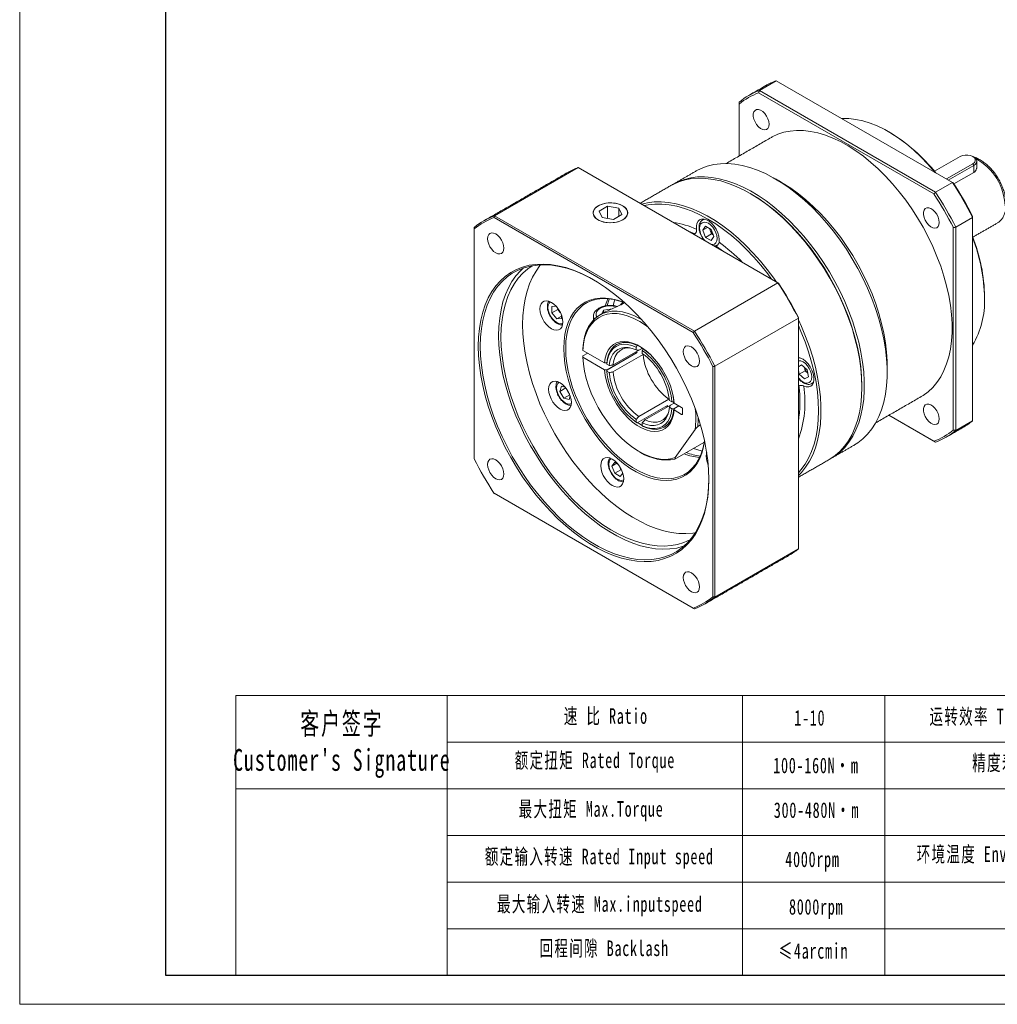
# Model space of a CAD drawing. Header units: millimetres. Extents: x -94 to 625, y -108 to 400.
# Tile 1 of 4: x -94 to 193, y -108 to 181. Entities that reach past the tile are written whole.
import ezdxf

# ---------------------------------------------------------------- set-up
doc = ezdxf.new("R2010")
doc.units = ezdxf.units.MM
doc.header["$LTSCALE"] = 10
doc.layers.get('0').update_dxf_attribs({"lineweight": 18})
doc.layers.add('7标注层', color=4, linetype='Continuous', lineweight=18)
doc.layers.add('图框_外框线', color=7, linetype='Continuous', lineweight=18)
doc.styles.add('标准', font='txt', dxfattribs={"width": 0.667})

msp = doc.modelspace()

# ---------------------------------------------------------------- linework, layer by layer
at = {"color": 7, "linetype": 'Continuous', "lineweight": 15}
for p, q in [((123.28, 160.3), (128.23, 163.16)), ((179.98, 133.28), (128.23, 163.16)), ((174.55, 129.88), (123.05, 159.61)), ((123.28, 160.3), (175.03, 130.42)), ((117.33, 156.86), (117.33, 156.31)), ((117.33, 156.31), (117.33, 141.05)), ((182.31, 140.91), (174.75, 136.54)), ((187.15, 139.52), (187.15, 137.38)), ((70, 137.66), (45.47, 123.5)), ((128.74, 103.75), (70, 137.66)), ((178.22, 134.3), (185.99, 138.78)), ((186.27, 138.29), (178.78, 133.97)), ((186.27, 136.24), (180.4, 132.85)), ((185.99, 138.78), (186.27, 138.29)), ((186.27, 138.29), (186.27, 136.24)), ((179.98, 133.28), (175.03, 130.42)), ((78.6, 126.27), (76.16, 124.86)), ((76.16, 124.86), (77.05, 122.92)), ((81.95, 125.75), (78.6, 126.27)), ((78.6, 122.68), (78.6, 126.27)), ((82.85, 123.82), (81.95, 125.75)), ((81.95, 123.3), (81.95, 125.75)), ((103.82, 89.16), (45.29, 122.95)), ((45.47, 123.5), (104.2, 89.59)), ((77.05, 122.92), (80.4, 122.41)), ((80.4, 122.41), (82.85, 123.82)), ((180.97, 120.13), (185.92, 122.98)), ((185.92, 123.25), (185.92, 122.98)), ((185.92, 63.23), (185.92, 122.98)), ((39.48, 120.04), (39.48, 119.59)), ((39.48, 119.59), (39.48, 52)), ((104.31, 118.18), (102.41, 118.95)), ((106.65, 119.24), (107.46, 120.4)), ((108.06, 120.06), (106.65, 119.24)), ((107.46, 117.13), (106.65, 119.24)), ((107.46, 120.4), (109.1, 119.46)), ((108.82, 119.21), (108.62, 119.73)), ((109.23, 118.15), (108.82, 119.21)), ((109.1, 119.46), (109.91, 117.35)), ((180.26, 60.51), (180.26, 119.98)), ((180.97, 120.13), (180.97, 60.37)), ((104.03, 118.02), (104.31, 118.18)), ((109.23, 118.15), (107.46, 117.13)), ((109.1, 116.19), (107.46, 117.13)), ((109.91, 117.35), (109.1, 116.19)), ((109.71, 117.88), (109.23, 118.15)), ((110.55, 114.58), (110.27, 114.41)), ((112.46, 113.15), (110.55, 114.58)), ((128.74, 103.75), (104.2, 89.59)), ((189.46, 99.64), (189.46, 99.23)), ((62.3, 96.8), (63.51, 96.91)), ((62.3, 94.91), (62.3, 96.8)), ((64.06, 95.93), (62.3, 94.91)), ((64.06, 95.93), (64.06, 96.23)), ((64.77, 95.05), (64.06, 95.93)), ((76.97, 94.65), (77.46, 95.71)), ((77.46, 95.71), (80.01, 96.11)), ((77.46, 94.91), (77.46, 95.71)), ((83.39, 97.99), (83.39, 97.75)), ((63.71, 93.15), (62.3, 94.91)), ((65.12, 93.97), (63.71, 93.15)), ((65.12, 93.28), (63.71, 93.15)), ((64.78, 95.04), (64.77, 95.05)), ((65.12, 94.24), (65.12, 93.28)), ((74.5, 93.92), (74.5, 92.84)), ((134.73, 93.38), (110.19, 79.22)), ((134.73, 93.59), (134.73, 93.38)), ((134.73, 25.56), (134.73, 93.38)), ((80.25, 79.61), (88.88, 84.59)), ((87.1, 84.87), (87.1, 84.04)), ((87.39, 85.37), (87.46, 85.41)), ((88.88, 84.59), (87.81, 83.97)), ((88.74, 84.51), (89.12, 84.29)), ((89.19, 84.37), (89.15, 84.35)), ((77.77, 80.22), (71.39, 83.91)), ((71.39, 82.27), (72.81, 83.09)), ((71.39, 81.87), (77.77, 78.18)), ((78.41, 78.14), (87.32, 83.28)), ((78.48, 78.18), (86.97, 83.08)), ((89.09, 82.67), (80.25, 77.57)), ((86.96, 83.49), (87, 83.1)), ((87.32, 83.28), (86.97, 83.49)), ((88.87, 83.02), (88.87, 83.85)), ((89.18, 82.8), (89.02, 82.71)), ((89.02, 82.71), (89.09, 82.67)), ((79.14, 79.44), (78.41, 79.86)), ((109.62, 11.51), (109.62, 79.1)), ((110.19, 79.22), (110.19, 11.39)), ((134.73, 79.08), (135.69, 79.63)), ((135.69, 79.63), (134.73, 79.08)), ((135.69, 79.63), (137.27, 78.23)), ((136.73, 77.92), (136.53, 78.89)), ((137.27, 78.23), (137.69, 76.17)), ((160.82, 79.43), (160.82, 77.39)), ((78.41, 77.81), (79.14, 77.39)), ((134.96, 76.9), (134.73, 78.03)), ((136.73, 77.92), (134.96, 76.9)), ((136.54, 75.5), (134.96, 76.9)), ((137.69, 76.17), (136.54, 75.5)), ((137.47, 77.26), (136.73, 77.92)), ((64.66, 71.85), (65.08, 73.43)), ((66.41, 72.86), (64.66, 71.85)), ((65.08, 73.43), (66.18, 73.14)), ((67, 71.87), (66.51, 72.73)), ((134.88, 73.45), (134.73, 73.36)), ((153.39, 73.51), (153.39, 73.1)), ((65.81, 69.85), (64.66, 71.85)), ((67.56, 70.86), (65.81, 69.85)), ((67.39, 69.43), (65.81, 69.85)), ((67.5, 71.02), (67, 71.87)), ((67.69, 70.53), (67.39, 69.43)), ((87.81, 64.48), (96.65, 69.58)), ((96.65, 69.5), (96.8, 69.59)), ((96.65, 69.58), (96.65, 69.5)), ((96.3, 67.74), (87.39, 62.59)), ((97.13, 67.82), (89.58, 63.46)), ((95.97, 67.55), (96.3, 67.33)), ((96.3, 67.34), (96.3, 67.74)), ((97.56, 68.8), (96.84, 69.22)), ((96.84, 67.18), (97.56, 66.76)), ((97.13, 67.82), (98.2, 68.44)), ((98.06, 68.8), (98.06, 68.36)), ((98.13, 68.8), (98.17, 68.82)), ((99.61, 67.61), (98.13, 66.76)), ((100.43, 67.14), (98.2, 68.43)), ((99.61, 67.61), (98.2, 66.8)), ((100.71, 65.26), (100.71, 66.65)), ((98.2, 66.39), (100.43, 65.1)), ((100.71, 65.26), (100.43, 65.1)), ((161.33, 64.84), (174.55, 57.21)), ((175.03, 56.93), (161.33, 64.84)), ((87.1, 63.6), (87.1, 62.76)), ((88.87, 61.74), (88.87, 62.58)), ((105.2, 61.58), (105.97, 62.02)), ((185.92, 63.23), (180.97, 60.37)), ((98.54, 52.39), (104.38, 60.7)), ((98.42, 51.93), (106.91, 56.82)), ((79.95, 49.91), (80.77, 51.07)), ((81.37, 50.73), (79.95, 49.91)), ((80.77, 47.81), (79.95, 49.91)), ((80.77, 51.07), (81.6, 50.59)), ((82.13, 49.88), (82.12, 49.9)), ((82.54, 48.83), (82.13, 49.88)), ((82.54, 48.83), (80.77, 47.81)), ((82.4, 46.86), (80.77, 47.81)), ((83.1, 47.86), (82.4, 46.86)), ((82.79, 48.68), (82.54, 48.83)), ((45.29, 41.95), (103.82, 8.16)), ((104.2, 7.93), (45.47, 41.84)), ((134.73, 25.56), (110.19, 11.39))]:
    msp.add_line(p, q, dxfattribs=at)
for p, q in [((31.49, -17.51), (31.49, -99.75)), ((118.3, -17.51), (118.3, -99.75))]:
    msp.add_line(p, q)
for points in [[(126.13, 150.37), (126.04, 151.14), (125.79, 151.96), (125.39, 152.76), (124.87, 153.49), (124.27, 154.08), (123.64, 154.49), (123.02, 154.7), (122.45, 154.69), (121.99, 154.46), (121.66, 154.02), (121.49, 153.41), (121.49, 152.68), (121.66, 151.88), (121.99, 151.06), (122.45, 150.29), (123.02, 149.63), (123.64, 149.12), (124.27, 148.8), (124.87, 148.7), (125.39, 148.82), (125.79, 149.16), (126.04, 149.69), (126.13, 150.37)], [(174.86, 136.23), (174.68, 136.45), (172.74, 138.68), (170.73, 140.78), (168.67, 142.72), (166.56, 144.51), (164.42, 146.13), (162.26, 147.57), (160.09, 148.82), (157.93, 149.87), (155.79, 150.73), (153.68, 151.38), (151.61, 151.81), (149.6, 152.04), (147.66, 152.05), (147.48, 152.04)], [(126.8, 146.52), (127, 146.63), (128.66, 147.42), (130.42, 148.01), (132.28, 148.39), (134.22, 148.57), (136.25, 148.53), (138.33, 148.29), (140.47, 147.84), (142.66, 147.18), (144.88, 146.32), (147.11, 145.26), (149.36, 144.01), (151.6, 142.57), (153.83, 140.96), (156.03, 139.18), (158.2, 137.23), (160.31, 135.14), (162.37, 132.91), (164.35, 130.55), (166.26, 128.07), (168.07, 125.49), (169.78, 122.82), (171.39, 120.08), (172.87, 117.28), (174.23, 114.43), (175.46, 111.54), (176.55, 108.65), (177.49, 105.75), (178.28, 102.86), (178.92, 100.01), (179.4, 97.19), (179.73, 94.44), (179.89, 91.76), (179.89, 89.17), (179.73, 86.67), (179.4, 84.29), (178.92, 82.04), (178.28, 79.92), (177.49, 77.95), (176.55, 76.14), (175.46, 74.5), (174.23, 73.03), (172.87, 71.75), (171.39, 70.67), (170.8, 70.31)], [(185.99, 138.78), (186.47, 139.16), (186.72, 139.61), (186.72, 140.08), (186.47, 140.53), (185.99, 140.91), (185.33, 141.18), (184.56, 141.33), (183.75, 141.33), (182.97, 141.18), (182.31, 140.91)], [(186.28, 140.74), (186.55, 140.56), (186.96, 140.12), (187.15, 139.64), (187.08, 139.15), (186.79, 138.69), (186.27, 138.29)], [(104.69, 136.64), (106.17, 137.39), (107.96, 138.06), (109.85, 138.52), (111.83, 138.77), (113.9, 138.81), (116.03, 138.64), (118.22, 138.25), (120.46, 137.66), (122.74, 136.86), (125.04, 135.86), (127.36, 134.67), (129.68, 133.28), (131.99, 131.71), (134.28, 129.96), (136.54, 128.05), (138.76, 125.98), (140.92, 123.76), (143.02, 121.4), (145.04, 118.92), (146.98, 116.33), (148.83, 113.64), (150.56, 110.86), (152.19, 108.01), (153.7, 105.1), (155.07, 102.15), (156.32, 99.17), (157.42, 96.17), (158.37, 93.18), (159.17, 90.2), (159.82, 87.25), (160.31, 84.35), (160.63, 81.51), (160.8, 78.74), (160.8, 76.06), (160.63, 73.48), (160.31, 71.02), (159.82, 68.68), (159.17, 66.48), (158.37, 64.43), (157.42, 62.53), (156.32, 60.81), (155.07, 59.26), (153.7, 57.9), (152.19, 56.73), (151.19, 56.1)], [(153.39, 73.1), (153.31, 75.83), (153.07, 78.63), (152.66, 81.51), (152.09, 84.43), (151.37, 87.4), (150.49, 90.39), (149.46, 93.38), (148.29, 96.37), (146.98, 99.34), (145.54, 102.27), (143.97, 105.15), (142.28, 107.97), (140.49, 110.71), (138.6, 113.35), (136.62, 115.89), (134.56, 118.31), (132.42, 120.6), (130.23, 122.75), (127.99, 124.74), (125.71, 126.57), (123.41, 128.23), (121.09, 129.71), (118.77, 131), (116.46, 132.1), (114.17, 133), (111.91, 133.7), (109.69, 134.18), (107.53, 134.46), (105.43, 134.53), (103.41, 134.39), (101.47, 134.03), (99.63, 133.47), (97.89, 132.7), (97.27, 132.36)], [(97.62, 132.55), (97.77, 132.64), (99.45, 133.51), (101.24, 134.18), (103.13, 134.64), (105.12, 134.89), (107.18, 134.93), (109.31, 134.76), (111.5, 134.38), (113.74, 133.78), (116.02, 132.99), (118.32, 131.99), (120.64, 130.79), (122.96, 129.4), (125.27, 127.83), (127.56, 126.09), (129.82, 124.17), (132.04, 122.1), (134.2, 119.88), (136.3, 117.52), (138.33, 115.04), (140.26, 112.45), (142.11, 109.76), (143.85, 106.98), (145.47, 104.13), (146.98, 101.22), (148.36, 98.27), (149.6, 95.29), (150.7, 92.29), (151.65, 89.3), (152.46, 86.32), (153.1, 83.37), (153.59, 80.47), (153.92, 77.63), (154.08, 74.86), (154.08, 72.18), (153.92, 69.6), (153.59, 67.14), (153.1, 64.8), (152.46, 62.6), (151.65, 60.55), (150.7, 58.66), (149.6, 56.93), (148.36, 55.39), (146.98, 54.02), (145.47, 52.85), (144.11, 52.02)], [(129.71, 133.32), (130.27, 132.99), (132.51, 131.55), (134.74, 129.94), (136.94, 128.16), (139.11, 126.21), (141.22, 124.12), (143.28, 121.89), (145.26, 119.52), (147.17, 117.05), (148.98, 114.47), (150.69, 111.8), (152.29, 109.06), (153.78, 106.25), (155.14, 103.4), (156.37, 100.52), (157.45, 97.63), (158.4, 94.73), (159.19, 91.84), (159.83, 88.99), (160.31, 86.17), (160.64, 83.42), (160.8, 80.74), (160.82, 79.43)], [(88.67, 126.88), (90.41, 127.29), (92.39, 127.54), (94.45, 127.58), (96.58, 127.41), (98.77, 127.03), (101.01, 126.44), (103.29, 125.64), (105.6, 124.64), (107.91, 123.44), (110.23, 122.06), (112.54, 120.49), (114.84, 118.74), (117.1, 116.82), (119.31, 114.75), (121.48, 112.53), (123.58, 110.18), (125.6, 107.7), (127.54, 105.1), (128.31, 104)], [(120.87, 129.85), (123.19, 128.41), (125.5, 126.79), (127.78, 125), (130.03, 123.04), (132.23, 120.92), (134.38, 118.65), (136.46, 116.26), (138.45, 113.73), (140.36, 111.1), (142.17, 108.38), (143.87, 105.57), (145.45, 102.69), (146.91, 99.77), (148.23, 96.8), (149.42, 93.81), (150.45, 90.81), (151.34, 87.82), (152.08, 84.85), (152.65, 81.92), (153.06, 79.05), (153.31, 76.24), (153.39, 73.51)], [(153.39, 73.51), (153.31, 76.24), (153.06, 79.05), (152.65, 81.92), (152.08, 84.85), (151.34, 87.82), (150.45, 90.81), (149.42, 93.81), (148.23, 96.8), (146.91, 99.77), (145.45, 102.69), (143.87, 105.57), (142.17, 108.38), (140.36, 111.1), (138.45, 113.73), (136.46, 116.26), (134.38, 118.65), (132.23, 120.92), (130.03, 123.04), (127.78, 125), (125.5, 126.79), (123.19, 128.41), (120.87, 129.85)], [(75.9, 126.42), (75.2, 125.92), (74.71, 125.35), (74.45, 124.74), (74.42, 124.1), (74.63, 123.47), (75.06, 122.89), (75.71, 122.37), (76.53, 121.95), (77.49, 121.63), (78.54, 121.45), (79.64, 121.4), (80.73, 121.48), (81.77, 121.7), (82.7, 122.04), (83.48, 122.49), (84.07, 123.03), (84.45, 123.63), (84.6, 124.26), (84.51, 124.89), (84.19, 125.5), (83.64, 126.06), (82.91, 126.53), (82.01, 126.9), (81, 127.15), (79.92, 127.27), (78.81, 127.26), (77.74, 127.1), (76.75, 126.82), (75.9, 126.42)], [(78.19, 127.16), (77.18, 126.93), (76.27, 126.58), (75.51, 126.13), (74.93, 125.59), (74.58, 124.99), (74.45, 124.37), (74.56, 123.74), (74.9, 123.14), (75.45, 122.59), (76.2, 122.13), (77.09, 121.77), (78.11, 121.54), (79.18, 121.43), (80.27, 121.46), (81.33, 121.62), (82.3, 121.91), (83.14, 122.31), (83.81, 122.81), (84.28, 123.38), (84.52, 124), (84.53, 124.63), (84.3, 125.25), (83.85, 125.82), (83.2, 126.33), (82.37, 126.74), (81.41, 127.04), (80.36, 127.21), (79.27, 127.25), (78.19, 127.16)], [(126.88, 104.83), (125.72, 106.39), (123.73, 108.91), (121.65, 111.31), (119.51, 113.57), (117.3, 115.69), (115.05, 117.65), (112.77, 119.45), (110.46, 121.07), (108.14, 122.5), (105.82, 123.75), (103.51, 124.79), (101.23, 125.63), (98.98, 126.27), (96.77, 126.7), (94.63, 126.91), (92.55, 126.91), (90.55, 126.69), (89.4, 126.46)], [(176.13, 121.5), (176.04, 122.28), (175.79, 123.1), (175.39, 123.9), (174.87, 124.62), (174.27, 125.21), (173.64, 125.63), (173.02, 125.84), (172.45, 125.83), (171.99, 125.59), (171.66, 125.16), (171.49, 124.55), (171.49, 123.82), (171.66, 123.01), (171.99, 122.19), (172.45, 121.42), (173.02, 120.76), (173.64, 120.25), (174.27, 119.94), (174.87, 119.84), (175.39, 119.96), (175.79, 120.3), (176.04, 120.82), (176.13, 121.5)], [(104.83, 119.5), (104.79, 120.41), (104.93, 121.21), (105.24, 121.85), (105.71, 122.29), (106.3, 122.52), (107, 122.52), (107.75, 122.29), (108.53, 121.84), (109.28, 121.2), (109.97, 120.4), (110.57, 119.49), (111.04, 118.5), (111.35, 117.5), (111.49, 116.54), (111.45, 115.67)], [(109.26, 115), (109.56, 114.99), (110.09, 115.16), (110.5, 115.53), (110.76, 116.1), (110.84, 116.82), (110.76, 117.63), (110.5, 118.49), (110.09, 119.34), (109.56, 120.12), (108.94, 120.77), (108.28, 121.26), (107.62, 121.54), (107, 121.6), (106.47, 121.44), (106.06, 121.06), (105.8, 120.49), (105.72, 119.78)], [(106.59, 122.23), (107.02, 122.39), (107.38, 122.43)], [(48.21, 113.96), (48.12, 114.73), (47.88, 115.53), (47.5, 116.33), (47, 117.06), (46.42, 117.67), (45.8, 118.12), (45.18, 118.39), (44.6, 118.45), (44.1, 118.29), (43.72, 117.94), (43.48, 117.41), (43.4, 116.74), (43.48, 115.97), (43.72, 115.16), (44.1, 114.37), (44.6, 113.64), (45.18, 113.02), (45.8, 112.57), (46.42, 112.31), (47, 112.25), (47.5, 112.4), (47.88, 112.76), (48.12, 113.29), (48.21, 113.96)], [(40.68, 85.1), (40.76, 87.78), (41.01, 90.36), (41.42, 92.81), (41.99, 95.13), (42.72, 97.3), (43.61, 99.32), (44.65, 101.18), (45.83, 102.86), (47.15, 104.36), (48.61, 105.67), (50.19, 106.79), (51.89, 107.7), (53.7, 108.41), (55.61, 108.91), (57.62, 109.2), (59.7, 109.28), (61.86, 109.14), (64.09, 108.79), (66.36, 108.23), (68.67, 107.46), (71.01, 106.49), (73.37, 105.32), (75.73, 103.96), (78.09, 102.4), (80.43, 100.67), (82.75, 98.77), (85.02, 96.71), (87.24, 94.49), (89.4, 92.13), (91.49, 89.65), (93.49, 87.04), (95.4, 84.33), (97.22, 81.53), (98.92, 78.66), (100.5, 75.71), (101.95, 72.72), (103.28, 69.7), (104.46, 66.65), (105.49, 63.6), (106.38, 60.55), (107.11, 57.54), (107.68, 54.56), (108.09, 51.63), (108.34, 48.77), (108.42, 46), (108.34, 43.32), (108.09, 40.74), (107.68, 38.29), (107.11, 35.97), (106.38, 33.8), (105.49, 31.78), (104.46, 29.92), (103.28, 28.24), (101.95, 26.74), (100.5, 25.43), (98.92, 24.32), (97.22, 23.4), (95.4, 22.69), (93.49, 22.19), (91.49, 21.9), (89.4, 21.83), (87.24, 21.96), (85.02, 22.31), (82.75, 22.87), (80.43, 23.64), (78.09, 24.61), (75.73, 25.78), (73.37, 27.14), (71.01, 28.7), (68.67, 30.43), (66.36, 32.33), (64.09, 34.39), (61.86, 36.61), (59.7, 38.97), (57.62, 41.46), (55.61, 44.06), (53.7, 46.77), (51.89, 49.57), (50.19, 52.45), (48.61, 55.39), (47.15, 58.38), (45.83, 61.41), (44.65, 64.45), (43.61, 67.5), (42.72, 70.55), (41.99, 73.57), (41.42, 76.54), (41.01, 79.47), (40.76, 82.33), (40.68, 85.1)], [(74.7, 104.58), (73.66, 105.15), (71.32, 106.31), (69, 107.28), (66.71, 108.04), (64.46, 108.59), (62.25, 108.94), (60.11, 109.07), (58.04, 109), (56.05, 108.71), (54.16, 108.22), (52.36, 107.51), (50.67, 106.6), (49.11, 105.5), (47.66, 104.2), (46.35, 102.71), (45.18, 101.04), (44.15, 99.2), (43.27, 97.2), (42.55, 95.04), (41.98, 92.74), (41.57, 90.31), (41.33, 87.76), (41.25, 85.1)], [(46.62, 88.21), (46.7, 90.86), (46.95, 93.42), (47.36, 95.85), (47.92, 98.15), (48.65, 100.3), (49.52, 102.31), (50.55, 104.15), (51.72, 105.81), (53.04, 107.3), (53.93, 108.14)], [(47.33, 87.8), (47.41, 90.43), (47.66, 92.95), (48.06, 95.36), (48.63, 97.63), (49.36, 99.75), (50.23, 101.73), (51.26, 103.54), (52.43, 105.17), (53.74, 106.63), (55.19, 107.89), (56.47, 108.79)], [(53.69, 91.47), (53.77, 94.1), (54.02, 96.63), (54.43, 99.03), (54.99, 101.3), (55.72, 103.43), (56.6, 105.4), (57.63, 107.21), (58.8, 108.85), (58.97, 109.06)], [(58.8, 96.08), (58.88, 96.89), (59.13, 97.57), (59.53, 98.08), (60.06, 98.38), (60.7, 98.48), (61.41, 98.35), (62.15, 98.02), (62.9, 97.49), (63.61, 96.79), (64.25, 95.97), (64.78, 95.04), (65.18, 94.08), (65.43, 93.11), (65.51, 92.2), (65.43, 91.39), (65.18, 90.71), (64.78, 90.21), (64.25, 89.9), (63.61, 89.81), (62.9, 89.93), (62.15, 90.26), (61.41, 90.79), (60.7, 91.49), (60.06, 92.32), (59.53, 93.24), (59.13, 94.21), (58.88, 95.17), (58.8, 96.08)], [(65.78, 84.49), (65.87, 86.57), (66.11, 88.53), (66.51, 90.37), (67.07, 92.07), (67.79, 93.61), (68.65, 95), (69.65, 96.2), (70.78, 97.22), (72.04, 98.04), (73.41, 98.67), (74.88, 99.09), (76.44, 99.3), (78.09, 99.3), (79.8, 99.1), (81.56, 98.68), (83.37, 98.06), (83.71, 97.92)], [(83.81, 97.83), (82.29, 98.37), (80.52, 98.83), (78.8, 99.08), (77.14, 99.12), (75.56, 98.94), (74.07, 98.55), (72.68, 97.95), (71.41, 97.15), (70.27, 96.15), (69.25, 94.96), (68.38, 93.59), (67.66, 92.06), (67.09, 90.36), (66.68, 88.53), (66.43, 86.57), (66.35, 84.49)], [(77.98, 97.04), (78.4, 98.26), (78.76, 99.08)], [(79.21, 99.04), (79.04, 98.63), (78.52, 97.12)], [(80.34, 97.11), (80.59, 98.16), (80.78, 98.78)], [(61.88, 98.17), (61.49, 97.8), (61.23, 97.24), (61.15, 96.52), (61.23, 95.7), (61.49, 94.84), (61.9, 93.99), (62.43, 93.22), (63.05, 92.56), (63.71, 92.08), (64.37, 91.8), (64.99, 91.74), (65.5, 91.89)], [(81.36, 96.74), (81.25, 96.77), (80.27, 96.95), (79.24, 96.98), (78.24, 96.88), (77.3, 96.63), (76.5, 96.27), (75.86, 95.8), (75.44, 95.26), (75.26, 94.68), (75.32, 94.09), (75.49, 93.73)], [(83.19, 98.07), (82.9, 97.81), (82.5, 97.39)], [(71.39, 84.32), (71.57, 86.16), (71.91, 87.89), (72.41, 89.47), (73.08, 90.89), (73.89, 92.13), (74.86, 93.19), (75.95, 94.06), (77.17, 94.71), (78.51, 95.16), (79.94, 95.39), (81.45, 95.4), (83.03, 95.19), (84.67, 94.76), (86.35, 94.12), (88.04, 93.28), (88.75, 92.87)], [(90.56, 90.78), (89.79, 91.34), (88.11, 92.43), (86.42, 93.31), (84.75, 94), (83.11, 94.47), (81.52, 94.72), (80, 94.74), (78.57, 94.55), (77.23, 94.14), (76, 93.51), (74.89, 92.68), (73.92, 91.64), (73.1, 90.42), (72.42, 89.02), (71.91, 87.45), (71.57, 85.74), (71.39, 83.91)], [(74.73, 93.07), (74.59, 93.38), (74.5, 93.98)], [(134.73, 92.89), (135.63, 90.92), (136.87, 87.94), (137.97, 84.95), (138.93, 81.95), (139.73, 78.97), (140.37, 76.03), (140.86, 73.12), (141.19, 70.28), (141.35, 67.51), (141.35, 64.83), (141.19, 62.26), (140.86, 59.79), (140.37, 57.45), (139.73, 55.25), (138.93, 53.2), (137.97, 51.31), (136.87, 49.58), (135.63, 48.04), (134.73, 47.11)], [(104.44, 30.3), (103.68, 30.19), (101.65, 30.04), (99.56, 30.11), (97.39, 30.39), (95.18, 30.88), (92.92, 31.57), (90.62, 32.47), (88.31, 33.57), (85.99, 34.86), (83.67, 36.34), (81.37, 38), (79.09, 39.83), (76.85, 41.83), (74.66, 43.97), (72.53, 46.26), (70.47, 48.68), (68.49, 51.22), (66.59, 53.87), (64.8, 56.6), (63.12, 59.42), (61.55, 62.3), (60.11, 65.23), (58.8, 68.2), (57.63, 71.19), (56.6, 74.19), (55.72, 77.18), (54.99, 80.14), (54.43, 83.07), (54.02, 85.94), (53.77, 88.75), (53.69, 91.47)], [(134.73, 47.95), (135.5, 48.84), (136.69, 50.46), (137.73, 52.26), (138.62, 54.22), (139.35, 56.34), (139.92, 58.61), (140.34, 61.01), (140.58, 63.53), (140.67, 66.16), (140.58, 68.89), (140.34, 71.7), (139.92, 74.58), (139.35, 77.51), (138.62, 80.47), (137.73, 83.46), (136.69, 86.46), (135.5, 89.45), (134.73, 91.23)], [(101.12, 26.39), (100.89, 26.32), (98.99, 25.82), (97, 25.53), (94.93, 25.46), (92.79, 25.59), (90.59, 25.94), (88.33, 26.49), (86.04, 27.25), (83.72, 28.22), (81.38, 29.38), (79.04, 30.73), (76.7, 32.27), (74.38, 33.99), (72.08, 35.87), (69.83, 37.92), (67.63, 40.12), (65.48, 42.46), (63.41, 44.92), (61.43, 47.5), (59.53, 50.19), (57.73, 52.97), (56.05, 55.82), (54.48, 58.74), (53.04, 61.71), (51.72, 64.71), (50.55, 67.73), (49.52, 70.75), (48.65, 73.77), (47.92, 76.76), (47.36, 79.72), (46.95, 82.62), (46.7, 85.45), (46.62, 88.21)], [(102.95, 28.27), (102.84, 28.2), (101.1, 27.43), (99.25, 26.87), (97.31, 26.52), (95.29, 26.37), (93.19, 26.44), (91.03, 26.72), (88.81, 27.2), (86.55, 27.9), (84.26, 28.8), (81.95, 29.9), (79.63, 31.19), (77.31, 32.67), (75.01, 34.33), (72.73, 36.16), (70.49, 38.15), (68.3, 40.3), (66.17, 42.59), (64.1, 45.01), (62.12, 47.55), (60.23, 50.19), (58.44, 52.93), (56.75, 55.75), (55.19, 58.63), (53.74, 61.56), (52.43, 64.53), (51.26, 67.52), (50.23, 70.51), (49.36, 73.5), (48.63, 76.47), (48.06, 79.39), (47.66, 82.27), (47.41, 85.07), (47.33, 87.8)], [(41.25, 85.1), (41.33, 82.35), (41.57, 79.52), (41.98, 76.62), (42.55, 73.66), (43.27, 70.67), (44.15, 67.65), (45.18, 64.63), (46.35, 61.6), (47.66, 58.6), (49.11, 55.64), (50.67, 52.72), (52.36, 49.86), (54.16, 47.09), (56.05, 44.4), (58.04, 41.82), (60.11, 39.35), (62.25, 37.02), (64.46, 34.82), (66.71, 32.77), (69, 30.88), (71.32, 29.17), (73.66, 27.63), (76.01, 26.28), (78.35, 25.11), (80.67, 24.15), (82.96, 23.39), (85.21, 22.83), (87.42, 22.49), (89.56, 22.35), (91.63, 22.43), (93.62, 22.72), (95.51, 23.21), (97.31, 23.92), (99, 24.82), (100.56, 25.93), (102.01, 27.23), (103.32, 28.72), (104.49, 30.39), (105.52, 32.23), (106.4, 34.23), (107.12, 36.38), (107.69, 38.68), (108.1, 41.12), (108.34, 43.67), (108.42, 46.16)], [(107.16, 57.29), (106.85, 55.51), (106.37, 53.74), (105.73, 52.12), (104.95, 50.65), (104.02, 49.36), (102.95, 48.25), (101.75, 47.32), (100.44, 46.6), (99.01, 46.08), (97.49, 45.76), (95.89, 45.65), (94.21, 45.75), (92.47, 46.07), (90.68, 46.58), (88.87, 47.31), (87.03, 48.22), (85.19, 49.33), (83.37, 50.62), (81.56, 52.08), (79.8, 53.7), (78.09, 55.47), (76.44, 57.37), (74.88, 59.39), (73.41, 61.51), (72.04, 63.72), (70.78, 66), (69.65, 68.32), (68.65, 70.68), (67.79, 73.06), (67.07, 75.43), (66.51, 77.77), (66.11, 80.08), (65.87, 82.32), (65.78, 84.49)], [(66.35, 84.49), (66.43, 82.32), (66.68, 80.07), (67.09, 77.77), (67.66, 75.42), (68.38, 73.04), (69.25, 70.67), (70.27, 68.31), (71.41, 65.99), (72.68, 63.72), (74.07, 61.52), (75.56, 59.41), (77.14, 57.41), (78.8, 55.53), (80.52, 53.79), (82.29, 52.2), (84.1, 50.78), (85.94, 49.53), (87.78, 48.47), (89.61, 47.6), (91.42, 46.93), (93.19, 46.47), (94.91, 46.23), (96.57, 46.19), (98.15, 46.37), (99.64, 46.76), (101.03, 47.36), (102.3, 48.16), (103.45, 49.16), (104.46, 50.35), (105.33, 51.71), (106.05, 53.25), (106.62, 54.94), (107.03, 56.78), (107.13, 57.43)], [(77.77, 80.22), (77.97, 81.62), (78.34, 82.88), (78.86, 83.97), (79.54, 84.89), (80.36, 85.62), (81.3, 86.14), (82.36, 86.45), (83.51, 86.54), (84.74, 86.41), (86.01, 86.06), (87.33, 85.5), (88.65, 84.74), (89.96, 83.79), (91.24, 82.66), (92.46, 81.37), (93.61, 79.96), (94.67, 78.43), (95.62, 76.81), (96.43, 75.14), (97.11, 73.44), (97.64, 71.73), (98, 70.06), (98.2, 68.43)], [(78.41, 80.18), (78.63, 81.63), (79.03, 82.91), (79.62, 84.02), (80.37, 84.92), (81.27, 85.59), (82.31, 86.04), (83.46, 86.24), (84.71, 86.19), (86.03, 85.9), (87.39, 85.37)], [(87.1, 84.87), (85.79, 85.39), (84.51, 85.67), (83.31, 85.71), (82.19, 85.51), (81.19, 85.08), (80.31, 84.43), (79.58, 83.56), (79.02, 82.49), (78.62, 81.25), (78.41, 79.86)], [(79.14, 79.44), (79.34, 80.71), (79.71, 81.84), (80.23, 82.81), (80.9, 83.6), (81.7, 84.2), (82.62, 84.59), (83.64, 84.78), (84.74, 84.74), (85.9, 84.49), (87.1, 84.04)], [(80.25, 79.61), (80.48, 80.93), (80.9, 82.09), (81.5, 83.06), (82.26, 83.82), (83.16, 84.34), (84.2, 84.62), (85.25, 84.66)], [(89.15, 84.35), (90.51, 83.31), (91.1, 82.79)], [(105.71, 80.77), (105.62, 81.53), (105.38, 82.34), (105, 83.13), (104.5, 83.86), (103.92, 84.48), (103.3, 84.93), (102.68, 85.19), (102.1, 85.25), (101.6, 85.1), (101.22, 84.74), (100.98, 84.21), (100.9, 83.54), (100.98, 82.78), (101.22, 81.97), (101.6, 81.17), (102.1, 80.44), (102.68, 79.83), (103.3, 79.38), (103.92, 79.11), (104.5, 79.05), (105, 79.21), (105.38, 79.56), (105.62, 80.09), (105.71, 80.77)], [(71.39, 81.87), (71.57, 79.85), (71.9, 77.78), (72.4, 75.65), (73.05, 73.51), (73.86, 71.36), (74.81, 69.23), (75.88, 67.14), (77.09, 65.12), (78.4, 63.17), (79.8, 61.33), (81.29, 59.61), (82.85, 58.03), (84.45, 56.6), (86.1, 55.33), (87.76, 54.25), (89.42, 53.36), (91.07, 52.67), (92.69, 52.19), (94.26, 51.92), (95.77, 51.86), (97.2, 52.02), (98.54, 52.39)], [(134.73, 81.63), (135.11, 81.7), (135.21, 81.7)], [(134.74, 81.8), (135.32, 81.66), (136.1, 81.29), (136.86, 80.71), (137.58, 79.96), (138.21, 79.08), (138.73, 78.11), (139.09, 77.11), (139.3, 76.13), (139.32, 75.22), (139.16, 74.44), (138.84, 73.81), (138.36, 73.38), (137.76, 73.17), (137.06, 73.19), (136.3, 73.43)], [(98.2, 66.39), (98, 64.99), (97.64, 63.74), (97.11, 62.64), (96.43, 61.72), (95.62, 60.99), (94.67, 60.47), (93.61, 60.16), (92.46, 60.07), (91.24, 60.2), (89.96, 60.55), (88.65, 61.11), (87.33, 61.87), (86.01, 62.83), (84.74, 63.96), (83.51, 65.24), (82.36, 66.66), (81.3, 68.19), (80.36, 69.8), (79.54, 71.47), (78.86, 73.17), (78.34, 74.88), (77.97, 76.56), (77.77, 78.18)], [(135.45, 80.81), (134.83, 80.87), (134.73, 80.86)], [(134.73, 75.88), (134.83, 75.74), (135.45, 75.09), (136.11, 74.61), (136.78, 74.32), (137.4, 74.26), (137.93, 74.43), (138.33, 74.81), (138.59, 75.37), (138.68, 76.09), (138.59, 76.9), (138.33, 77.77), (137.93, 78.61), (137.4, 79.39), (136.78, 80.04), (136.11, 80.53), (135.45, 80.81)], [(61.32, 72.47), (61.41, 73.29), (61.65, 73.96), (62.05, 74.47), (62.59, 74.77), (63.22, 74.87), (63.93, 74.75), (64.68, 74.41), (65.43, 73.88), (66.14, 73.19), (66.77, 72.36), (67.31, 71.44), (67.71, 70.47), (67.95, 69.51), (68.04, 68.59), (67.95, 67.78), (67.71, 67.1), (67.31, 66.6), (66.77, 66.29), (66.14, 66.2), (65.43, 66.32), (64.68, 66.65), (63.93, 67.18), (63.22, 67.88), (62.59, 68.71), (62.05, 69.63), (61.65, 70.6), (61.41, 71.56), (61.32, 72.47)], [(64.4, 74.56), (64.02, 74.19), (63.76, 73.63), (63.67, 72.91), (63.76, 72.09), (64.02, 71.23), (64.42, 70.38), (64.95, 69.61), (65.57, 68.95), (66.24, 68.47), (66.9, 68.19), (67.52, 68.13), (68.03, 68.28)], [(139.24, 74.72), (139.06, 74.46), (138.69, 74.15)], [(143.76, 51.81), (143.97, 51.93), (145.54, 53.01), (146.98, 54.27), (148.29, 55.73), (149.46, 57.36), (150.49, 59.17), (151.37, 61.15), (152.09, 63.27), (152.66, 65.55), (153.07, 67.95), (153.31, 70.47), (153.39, 73.1)], [(97.76, 71.26), (97.91, 70.49), (98.13, 68.8)], [(96.84, 67.18), (96.63, 65.91), (96.27, 64.78), (95.74, 63.81), (95.08, 63.01), (94.28, 62.41), (93.36, 62.02), (92.34, 61.84), (91.24, 61.87), (90.07, 62.12), (88.87, 62.58)], [(88.87, 61.74), (90.19, 61.23), (91.46, 60.95), (92.67, 60.9), (93.78, 61.1), (94.79, 61.53), (95.66, 62.18), (96.39, 63.05), (96.95, 64.12), (97.35, 65.36), (97.56, 66.76)], [(98.13, 66.76), (97.91, 65.31), (97.51, 64.03), (96.92, 62.92), (96.17, 62.02), (95.27, 61.35), (94.23, 60.9), (93.08, 60.7), (91.83, 60.75), (90.51, 61.04), (89.15, 61.57)], [(96.26, 67.32), (96.19, 67.37), (95.94, 67.53)], [(176.13, 63.76), (176.04, 64.54), (175.79, 65.36), (175.39, 66.16), (174.87, 66.88), (174.27, 67.48), (173.64, 67.89), (173.02, 68.1), (172.45, 68.09), (171.99, 67.86), (171.66, 67.42), (171.49, 66.81), (171.49, 66.08), (171.66, 65.27), (171.99, 64.46), (172.45, 63.69), (173.02, 63.02), (173.64, 62.51), (174.27, 62.2), (174.87, 62.1), (175.39, 62.22), (175.79, 62.56), (176.04, 63.09), (176.13, 63.76)], [(96.45, 65.26), (95.89, 64.37), (95.13, 63.61), (94.22, 63.09), (93.19, 62.81), (92.05, 62.78), (90.84, 63), (89.58, 63.46)], [(105.31, 64.18), (105.31, 63.47), (105.2, 61.58)], [(87.46, 62.64), (87.7, 62.47), (88.87, 61.79)], [(106.44, 54.33), (104.92, 54.73), (103.89, 55.09)], [(76.67, 50.01), (76.76, 50.82), (77, 51.5), (77.4, 52), (77.94, 52.31), (78.57, 52.41), (79.28, 52.28), (80.03, 51.95), (80.78, 51.42), (81.49, 50.72), (82.12, 49.89), (82.66, 48.97), (83.06, 48.01), (83.3, 47.04), (83.39, 46.13), (83.3, 45.32), (83.06, 44.64), (82.66, 44.14), (82.12, 43.83), (81.49, 43.73), (80.78, 43.86), (80.03, 44.19), (79.28, 44.72), (78.57, 45.42), (77.94, 46.25), (77.4, 47.17), (77, 48.13), (76.76, 49.1), (76.67, 50.01)], [(79.75, 52.1), (79.37, 51.73), (79.11, 51.16), (79.02, 50.45), (79.11, 49.63), (79.37, 48.77), (79.77, 47.92), (80.3, 47.15), (80.92, 46.49), (81.59, 46.01), (82.25, 45.73), (82.87, 45.67), (83.38, 45.82)], [(107.63, 52.78), (107.72, 53.59), (107.79, 53.87)], [(48.21, 47.56), (48.12, 48.33), (47.88, 49.13), (47.5, 49.93), (47, 50.66), (46.42, 51.27), (45.8, 51.72), (45.18, 51.99), (44.6, 52.05), (44.1, 51.89), (43.72, 51.54), (43.48, 51.01), (43.4, 50.34), (43.48, 49.57), (43.72, 48.76), (44.1, 47.97), (44.6, 47.24), (45.18, 46.63), (45.8, 46.17), (46.42, 45.91), (47, 45.85), (47.5, 46), (47.88, 46.36), (48.12, 46.89), (48.21, 47.56)], [(105.71, 14.37), (105.62, 15.13), (105.38, 15.94), (105, 16.74), (104.5, 17.46), (103.92, 18.08), (103.3, 18.53), (102.68, 18.8), (102.1, 18.85), (101.6, 18.7), (101.22, 18.34), (100.98, 17.81), (100.9, 17.14), (100.98, 16.38), (101.22, 15.57), (101.6, 14.77), (102.1, 14.04), (102.68, 13.43), (103.3, 12.98), (103.92, 12.71), (104.5, 12.66), (105, 12.81), (105.38, 13.16), (105.62, 13.7), (105.71, 14.37)]]:
    msp.add_lwpolyline(points, dxfattribs=at)
for centre, radius, start, end in [((134.86, 144.8), 19.52, 109.8546, 119.9764), ((129.88, 142), 19.45, 109.8425, 130.1683), ((129.69, 141.51), 19.28, 110.1462, 129.8646), ((135.04, 104.11), 51.27, 38.5744, 58.8917), ((178.96, 125.76), 16.52, 2.1181, 61.4549), ((77.78, 117.26), 21.83, 110.8803, 119.9821), ((96.28, 78.1), 100.25, 26.6001, 33.3999), ((97.13, 78.58), 99.4, 26.7024, 33.2976), ((91.33, 75.24), 100.25, 26.6001, 33.3999), ((91.47, 75.32), 99.4, 26.7024, 33.2976), ((53.22, 103.15), 21.78, 110.8716, 129.1392), ((53.07, 102.76), 21.64, 111.0918, 128.9189), ((94.38, 96.6), 25.16, 65.4839, 81.7698), ((111.39, 120.07), 5.68, 182.9433, 223.9264), ((111.52, 120.27), 2.9, 191.3043, 201.4535), ((111.9, 120.39), 3.29, 200.9905, 227.6881), ((138.86, 98.78), 50.6, 0.9658, 21.5674), ((136.92, 98.1), 52.55, 1.2299, 21.1732), ((80.91, 73.27), 52.26, 44.3263, 54.232), ((34.54, 42.45), 112.39, 26.9465, 33.0535), ((35.21, 42.84), 111.71, 27.0205, 32.9795), ((164.21, 98.37), 25.26, 329.2534, 1.949), ((67.43, 97.18), 3.4, 200.9241, 218.7481), ((10.11, 28.35), 111.71, 27.0205, 32.9795), ((10, 28.29), 112.39, 26.9465, 33.0535), ((84.24, 79.46), 6.83, 54.9, 115.142), ((76.34, 66.59), 21.33, 5.9559, 54.0441), ((77.18, 67.07), 19.77, 6.241, 53.759), ((107.9, 84.81), 18.93, 186.4799, 233.5201), ((139.74, 79.66), 3.3, 193.5215, 226.4729), ((99.63, 80.03), 21.33, 185.9559, 234.0441), ((98.79, 79.54), 19.77, 186.241, 233.759), ((99.07, 79.7), 18.93, 186.4799, 233.5201), ((69.92, 73.56), 3.37, 200.9016, 210.0729), ((99.45, 68.72), 35.74, 350.7388, 7.6002), ((105.73, 68.66), 30.94, 339.5757, 8.8746), ((69.92, 73.55), 3.37, 209.9271, 219.0931), ((91.7, 66.77), 6.5, 304.0365, 0.2457), ((100.1, 66.63), 0.615, 2.6055, 57.3945), ((82.19, 63.84), 22.41, 351.9604, 7.583), ((100.54, 65.24), 0.175, 230.7967, 9.214), ((173.34, 78.13), 19.51, 300.0156, 310.1587), ((167.91, 75.31), 19.28, 290.1462, 309.8646), ((168.42, 75.23), 19.45, 289.8425, 310.1683), ((95.9, 65.7), 14, 237.3132, 280.3713), ((107.18, 69.08), 16.71, 248.8067, 264.9121), ((107.98, 70.08), 17.37, 249.0513, 263.057), ((114.12, 52.95), 6.49, 181.5113, 204.9539), ((138.99, 102.75), 111.71, 207.0205, 212.9795), ((85.3, 51.11), 3.41, 201.2611, 219.0613), ((120.95, 42.48), 21.82, 300.0106, 309.1322), ((96.03, 28.34), 21.64, 291.0918, 308.9189), ((96.44, 28.28), 21.78, 290.8716, 309.1392)]:
    msp.add_arc(centre, radius, start, end, dxfattribs=at)
for points in [[(125.1, 161.7), (120.15, 158.85)], [(123.05, 159.61), (123.28, 160.3)], [(161.53, 148.01), (161.18, 148.21)], [(126.8, 146.52), (113.46, 138.82)], [(186.28, 140.74), (185.99, 140.91)], [(66.87, 136.17), (42.34, 122.01)], [(104.69, 136.64), (97.97, 132.76)], [(129.71, 133.32), (127.94, 134.34)], [(180.2, 133.15), (179.98, 133.28)], [(97.27, 132.36), (88.23, 127.14)], [(174.55, 129.88), (175.03, 130.42)], [(120.87, 129.85), (120.52, 130.05)], [(75.93, 126.4), (75.89, 126.38)], [(83.11, 126.38), (83.08, 126.4)], [(45.47, 123.5), (45.29, 122.95)], [(107.08, 122.51), (106.6, 122.23)], [(180.97, 120.13), (180.26, 119.98)], [(186, 117.18), (193.19, 121.34)], [(128.74, 103.75), (128.92, 103.65)], [(76.87, 94.6), (76.34, 94.3)], [(104.2, 89.59), (103.82, 89.16)], [(71.39, 83.91), (71.39, 84.32)], [(81.34, 85.64), (81.27, 85.59)], [(71.39, 82.27), (71.39, 81.87)], [(86.97, 83.08), (86.96, 83.49)], [(134.91, 81.78), (134.73, 81.67)], [(78.48, 80.22), (77.77, 80.22)], [(77.77, 78.18), (78.48, 78.18)], [(110.19, 79.22), (109.62, 79.1)], [(138.68, 74.14), (139.16, 74.42)], [(157.46, 62.61), (170.8, 70.31)], [(98.2, 66.8), (98.2, 66.39)], [(95.27, 61.35), (95.34, 61.39)], [(105.2, 61.58), (104.38, 60.7)], [(178.15, 58.39), (183.1, 61.24)], [(180.97, 60.37), (180.26, 60.51)], [(106.91, 56.82), (107.15, 57.08)], [(144.47, 52.22), (151.19, 56.1)], [(175.03, 56.93), (174.55, 57.21)], [(87.98, 54.12), (88.34, 53.92)], [(98.54, 52.39), (98.42, 51.93)], [(134.73, 46.6), (143.76, 51.81)], [(45.29, 41.95), (45.47, 41.84)], [(107.33, 9.42), (131.87, 23.59)], [(110.19, 11.39), (109.62, 11.51)], [(103.82, 8.16), (104.2, 7.93)]]:
    msp.add_open_spline(points, degree=1, dxfattribs=at)
for points, knots in [([(193.18, 121.35), (193.21, 121.36), (193.53, 121.5), (194.04, 121.95), (194.68, 122.68), (195.17, 123.56), (195.52, 124.58), (195.72, 125.66), (195.77, 126.64), (195.74, 127.67), (195.6, 128.81), (195.29, 130.19), (194.84, 131.58), (194.26, 132.95), (193.56, 134.29), (192.75, 135.56), (191.84, 136.75), (190.86, 137.83), (189.82, 138.78), (188.73, 139.59), (187.61, 140.22), (186.78, 140.6), (186.32, 140.7), (186.24, 140.72)], [0, 0, 0, 0, 0.124253, 1.338123, 2.549022, 3.776157, 5.032726, 6.318675, 7.42945, 8.129788, 9.445263, 10.758437, 12.068756, 13.376605, 14.683034, 15.989352, 17.296726, 18.606396, 19.919824, 21.23831, 22.562532, 23.891474, 24.175871, 24.175871, 24.175871, 24.175871]), ([(187.14, 137.64), (187.12, 137.43), (187.07, 136.98), (186.69, 136.51), (186.37, 136.3), (186.27, 136.24)], [0, 0, 0, 0, 0.667842, 1.415571, 1.72456, 1.72456, 1.72456, 1.72456]), ([(106.6, 122.22), (106.46, 122.12), (106.14, 121.92), (105.81, 121.42), (105.58, 120.79), (105.52, 120.15), (105.56, 119.46), (105.7, 118.73), (106.01, 117.87), (106.43, 117.04), (106.8, 116.55), (106.97, 116.32)], [0, 0, 0, 0, 0.607999, 1.341003, 2.091665, 2.901367, 3.346757, 4.175081, 5.000744, 5.824099, 6.608571, 6.608571, 6.608571, 6.608571]), ([(104.31, 118.18), (104.38, 118.24), (104.53, 118.35), (104.7, 118.62), (104.81, 118.94), (104.85, 119.25), (104.83, 119.42), (104.83, 119.5)], [0, 0, 0, 0, 0.310278, 0.620493, 0.937251, 1.260407, 1.484337, 1.484337, 1.484337, 1.484337]), ([(109.89, 114.64), (110.03, 114.64), (110.34, 114.63), (110.62, 114.77), (110.77, 114.85)], [0, 0, 0, 0, 0.4185954, 0.9220474, 0.9220474, 0.9220474, 0.9220474]), ([(111.45, 115.67), (111.45, 115.66), (111.43, 115.56), (111.36, 115.37), (111.18, 115.1), (110.94, 114.85), (110.72, 114.68), (110.6, 114.6), (110.55, 114.58)], [0, 0, 0, 0, 0.047525, 0.352489, 0.660304, 0.975319, 1.290691, 1.454155, 1.454155, 1.454155, 1.454155]), ([(61.36, 98.3), (61.28, 98.15), (61.09, 97.82), (60.96, 97.17), (60.96, 96.38), (61.11, 95.53), (61.41, 94.66), (61.84, 93.82), (62.38, 93.05), (63, 92.38), (63.69, 91.85), (64.39, 91.51), (64.95, 91.35), (65.26, 91.38), (65.35, 91.38)], [0, 0, 0, 0, 0.589043, 1.369413, 2.188327, 3.025652, 3.86217, 4.696252, 5.53071, 6.368724, 7.214234, 8.070905, 8.84693, 9.17084, 9.17084, 9.17084, 9.17084]), ([(81.56, 96.84), (81.33, 96.9), (80.78, 97.05), (79.84, 97.14), (78.82, 97.12), (77.82, 96.97), (76.89, 96.7), (76.05, 96.3), (75.38, 95.81), (74.89, 95.24), (74.58, 94.63), (74.53, 94.21), (74.51, 94)], [0, 0, 0, 0, 0.688948, 1.592711, 2.495308, 3.40001, 4.309784, 5.2287, 6.159, 6.993086, 7.787921, 8.550084, 8.550084, 8.550084, 8.550084]), ([(76.87, 94.59), (76.97, 94.65), (77.53, 94.99), (78.77, 95.56), (80.59, 96.36), (82.29, 97.13), (83.16, 97.61), (83.56, 97.84)], [0, 0, 0, 0, 0.443717, 2.516943, 4.238247, 5.96853, 7.437764, 7.437764, 7.437764, 7.437764]), ([(87.39, 85.37), (87.3, 85.22), (87.21, 85.06), (87.11, 84.9), (87.1, 84.87)], [0, 0, 0, 0, 0.4971059, 0.5668536, 0.5668536, 0.5668536, 0.5668536]), ([(87.81, 83.97), (87.7, 83.98), (87.46, 84), (87.22, 84.02), (87.1, 84.04)], [0, 0, 0, 0, 0.3464434, 0.7101511, 0.7101511, 0.7101511, 0.7101511]), ([(88.87, 83.85), (88.88, 83.87), (88.98, 84.04), (89.07, 84.2), (89.15, 84.35)], [0, 0, 0, 0, 0.0697478, 0.5668536, 0.5668536, 0.5668536, 0.5668536]), ([(78.41, 79.86), (78.41, 79.87), (78.41, 79.98), (78.41, 80.09), (78.41, 80.18)], [0, 0, 0, 0, 0.0402648, 0.3272395, 0.3272395, 0.3272395, 0.3272395]), ([(78.41, 78.14), (78.41, 78.05), (78.41, 77.94), (78.41, 77.83), (78.41, 77.81)], [0, 0, 0, 0, 0.2869747, 0.3272395, 0.3272395, 0.3272395, 0.3272395]), ([(79.14, 79.44), (79.33, 79.47), (79.7, 79.52), (80.07, 79.58), (80.25, 79.61)], [0, 0, 0, 0, 0.579011, 1.130538, 1.130538, 1.130538, 1.130538]), ([(80.25, 77.57), (80.07, 77.54), (79.7, 77.48), (79.33, 77.42), (79.14, 77.39)], [0, 0, 0, 0, 0.551527, 1.130538, 1.130538, 1.130538, 1.130538]), ([(134.73, 75.7), (134.86, 75.53), (135.19, 75.11), (135.8, 74.59), (136.51, 74.15), (137.21, 73.9), (137.87, 73.87), (138.38, 73.96), (138.61, 74.12), (138.68, 74.17)], [0, 0, 0, 0, 0.559879, 1.351293, 2.152006, 2.963156, 3.669156, 4.345197, 4.643759, 4.643759, 4.643759, 4.643759]), ([(63.88, 74.69), (63.87, 74.67), (63.72, 74.49), (63.58, 74.02), (63.46, 73.31), (63.52, 72.49), (63.72, 71.63), (64.07, 70.77), (64.54, 69.94), (65.11, 69.2), (65.75, 68.58), (66.46, 68.1), (67.16, 67.83), (67.64, 67.72), (67.86, 67.76), (67.87, 67.76)], [0, 0, 0, 0, 0.089929, 0.84582, 1.641006, 2.469448, 3.308061, 4.144348, 4.978895, 5.815088, 6.655858, 7.505575, 8.36679, 9.129297, 9.169847, 9.169847, 9.169847, 9.169847]), ([(136.3, 73.43), (136.25, 73.46), (136.11, 73.52), (135.83, 73.58), (135.49, 73.6), (135.15, 73.57), (134.97, 73.49), (134.88, 73.45)], [0, 0, 0, 0, 0.205612, 0.513571, 0.82816, 1.147727, 1.467433, 1.467433, 1.467433, 1.467433]), ([(96.84, 67.18), (96.89, 67.29), (96.99, 67.5), (97.08, 67.72), (97.13, 67.82)], [0, 0, 0, 0, 0.3636719, 0.7100811, 0.7100811, 0.7100811, 0.7100811]), ([(98.13, 68.8), (97.96, 68.8), (97.77, 68.8), (97.59, 68.8), (97.56, 68.8)], [0, 0, 0, 0, 0.4971058, 0.5668536, 0.5668536, 0.5668536, 0.5668536]), ([(97.56, 66.76), (97.59, 66.76), (97.77, 66.76), (97.96, 66.76), (98.13, 66.76)], [0, 0, 0, 0, 0.0697478, 0.5668536, 0.5668536, 0.5668536, 0.5668536]), ([(87.1, 63.6), (87.22, 63.75), (87.46, 64.04), (87.7, 64.34), (87.81, 64.48)], [0, 0, 0, 0, 0.579005, 1.130526, 1.130526, 1.130526, 1.130526]), ([(87.1, 62.76), (87.11, 62.75), (87.21, 62.7), (87.3, 62.64), (87.39, 62.59)], [0, 0, 0, 0, 0.0402713, 0.3272928, 0.3272928, 0.3272928, 0.3272928]), ([(89.58, 63.46), (89.46, 63.32), (89.23, 63.02), (88.99, 62.73), (88.87, 62.58)], [0, 0, 0, 0, 0.551521, 1.130526, 1.130526, 1.130526, 1.130526]), ([(89.15, 61.57), (89.07, 61.62), (88.98, 61.68), (88.88, 61.73), (88.87, 61.74)], [0, 0, 0, 0, 0.2870214, 0.3272928, 0.3272928, 0.3272928, 0.3272928]), ([(79.24, 52.23), (79.16, 52.09), (78.96, 51.75), (78.84, 51.11), (78.83, 50.32), (78.98, 49.47), (79.28, 48.6), (79.71, 47.76), (80.25, 46.99), (80.87, 46.32), (81.56, 45.78), (82.28, 45.43), (82.85, 45.27), (83.16, 45.3), (83.23, 45.31)], [0, 0, 0, 0, 0.580155, 1.360124, 2.178782, 3.016129, 3.852797, 4.68701, 5.521556, 6.359621, 7.205131, 8.061777, 8.924926, 9.171168, 9.171168, 9.171168, 9.171168])]:
    msp.add_open_spline(points, degree=3, knots=knots, dxfattribs=at)
at = {"layer": '7标注层', "color": 0}
msp.add_line((-30.54, -17.51), (-30.54, -99.74), dxfattribs=at)
at = {"layer": '图框_外框线'}
for p, q in [((-30.54, -17.51), (616.81, -17.51)), ((160.12, -17.51), (160.12, -99.73)), ((31.49, -31.23), (395.32, -31.23)), ((-30.54, -44.95), (616.81, -44.95)), ((31.49, -58.67), (616.81, -58.67)), ((31.49, -72.39), (616.81, -72.39)), ((31.49, -86.11), (616.81, -86.11))]:
    msp.add_line(p, q, dxfattribs=at)
at = {"layer": '图框_外框线', "color": 3}
msp.add_lwpolyline([(-94.1, -108.3), (625.37, -108.3), (625.37, 400.47), (-94.1, 400.47)], close=True, dxfattribs=at)
at = {"layer": '图框_外框线', "color": 3, "lineweight": 25}
msp.add_lwpolyline([(-51.27, -99.74), (616.81, -99.74), (616.81, 391.9), (-51.27, 391.9)], close=True, dxfattribs=at)

# ---------------------------------------------------------------- texts
at = {"layer": '图框_外框线', "color": 1, "attachment_point": 2, "style": '标准'}
for s, insert, char_height, width in [("\\T1.1;客户签字\\PCustomer's Signature", (0.58, -22.59), 6.4024, 79.646), ('\\T1.1;速 比 Ratio', (78.15, -21.28), 4.5731, 37.3665), ('{\\T1.10000;1-10}', (138.08, -21.81), 4.5731, 19.4439), ('\\T1.1;运转效率 Transmission Efficiency', (209.38, -21.42), 4.5731, 77.7134), ('\\T1.1;额定扭矩 Rated Torque', (74.93, -34.29), 4.5731, 81.1944), ('\\T1.1;精度寿命 Service Life', (209.38, -35.01), 4.5731, 60.9995), ('\\T1.1;100-160N·m', (139.9, -35.79), 4.5731, 37.8774), ('\\T1.1;最大扭矩 Max.Torque', (73.81, -48.59), 4.5731, 53.9811), ('\\T1.1;300-480N·m', (140.06, -48.93), 4.5731, 45.4817), ('\\T1.1;额定输入转速 Rated Input speed', (76.22, -62.56), 4.5731, 71.7675), ('\\T1.1;4000rpm', (138.87, -63.39), 4.5731, 31.5106), ('\\T1.1;环境温度 Enviromental Temperature', (206.76, -61.87), 4.5731, 77.058), ('\\T1.1;最大输入转速 Max.inputspeed ', (76.38, -76.53), 4.5731, 72.1821), ('\\T1.1;8000rpm', (139.96, -77.36), 4.5731, 99.9948), ('\\T1.1;回程间隙 Backlash', (77.67, -89.54), 4.5731, 58.5283), ('\\T1.1;≤4arcmin ', (139.13, -90.3), 4.5731, 35.1786)]:
    msp.add_mtext(s, dxfattribs=dict(at, insert=insert, char_height=char_height, width=width))

doc.saveas('drawing.dxf')
